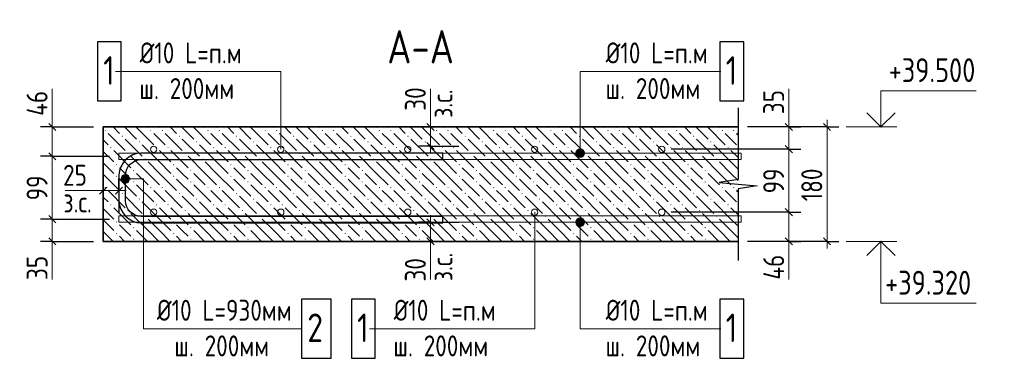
# Model space of a CAD drawing. Header units: millimetres. Extents: x 0 to 61017, y 0 to 42000.
# Tile 3 of 16: x 12913 to 23250, y 9414 to 12967. Entities that reach past the tile are written whole.
import ezdxf

# ---------------------------------------------------------------- set-up
doc = ezdxf.new("R2010")
doc.units = ezdxf.units.MM
for name, color, linetype, lineweight in [('Standard', 7, 'Continuous', 25), ('ЖБ Перекрытие верхний уровень', 7, 'Continuous', 35), ('Позиционная метка линия выноска', 7, 'Continuous', 13), ('Позиционная метка номер позиции', 7, 'Continuous', 13), ('Примечания', 7, 'Continuous', 25), ('Размерная выноска', 7, 'Continuous', 13)]:
    doc.layers.add(name, color=color, linetype=linetype, lineweight=lineweight)
doc.layers.add('Обрамление П-обр. равн.', color=7, linetype='Continuous', lineweight=25, true_color=0x5f1e0f)
doc.layers.add('Фоновоя арматура Х1', color=7, linetype='Continuous', lineweight=18, true_color=0x656565)
doc.styles.add('GOST 2.304-81', font='txt')

msp = doc.modelspace()

# ---------------------------------------------------------------- hatches: boundary and pattern name
at = {"layer": 'ЖБ Перекрытие верхний уровень', "linetype": 'Continuous', "lineweight": 35, "transparency": 33554687}
for points in [[(13803, 11804), (13810, 11811), (13816, 11804), (13810, 11798)], [(14283, 11804), (14290, 11811), (14296, 11804), (14290, 11798)], [(14403, 11804), (14410, 11811), (14416, 11804), (14410, 11798)], [(14883, 11804), (14890, 11811), (14896, 11804), (14890, 11798)], [(15003, 11804), (15010, 11811), (15016, 11804), (15010, 11798)], [(15483, 11804), (15490, 11811), (15496, 11804), (15490, 11798)], [(15603, 11804), (15610, 11811), (15616, 11804), (15610, 11798)], [(16083, 11804), (16090, 11811), (16096, 11804), (16090, 11798)], [(16203, 11804), (16210, 11811), (16216, 11804), (16210, 11798)], [(16683, 11804), (16690, 11811), (16696, 11804), (16690, 11798)], [(16803, 11804), (16810, 11811), (16816, 11804), (16810, 11798)], [(17283, 11804), (17290, 11811), (17296, 11804), (17290, 11798)], [(17403, 11804), (17410, 11811), (17416, 11804), (17410, 11798)], [(17883, 11804), (17890, 11811), (17896, 11804), (17890, 11798)], [(18003, 11804), (18010, 11811), (18016, 11804), (18010, 11798)], [(18483, 11804), (18490, 11811), (18496, 11804), (18490, 11798)], [(18603, 11804), (18610, 11811), (18616, 11804), (18610, 11798)], [(19083, 11804), (19090, 11811), (19096, 11804), (19090, 11798)], [(19203, 11804), (19210, 11811), (19216, 11804), (19210, 11798)], [(19683, 11804), (19690, 11811), (19696, 11804), (19690, 11798)], [(19803, 11804), (19810, 11811), (19816, 11804), (19810, 11798)], [(20283, 11804), (20290, 11811), (20296, 11804), (20290, 11798)], [(20403, 11804), (20410, 11811), (20416, 11804), (20410, 11798)], [(13983, 11744), (13990, 11751), (13996, 11744), (13990, 11738)], [(14163, 11684), (14170, 11691), (14176, 11684), (14170, 11678)], [(14583, 11744), (14590, 11751), (14596, 11744), (14590, 11738)], [(14763, 11684), (14770, 11691), (14776, 11684), (14770, 11678)], [(15183, 11744), (15190, 11751), (15196, 11744), (15190, 11738)], [(15363, 11684), (15370, 11691), (15376, 11684), (15370, 11678)], [(15783, 11744), (15790, 11751), (15796, 11744), (15790, 11738)], [(15963, 11684), (15970, 11691), (15976, 11684), (15970, 11678)], [(16383, 11744), (16390, 11751), (16396, 11744), (16390, 11738)], [(16563, 11684), (16570, 11691), (16576, 11684), (16570, 11678)], [(16983, 11744), (16990, 11751), (16996, 11744), (16990, 11738)], [(17163, 11684), (17170, 11691), (17176, 11684), (17170, 11678)], [(17583, 11744), (17590, 11751), (17596, 11744), (17590, 11738)], [(17763, 11684), (17770, 11691), (17776, 11684), (17770, 11678)], [(18183, 11744), (18190, 11751), (18196, 11744), (18190, 11738)], [(18363, 11684), (18370, 11691), (18376, 11684), (18370, 11678)], [(18783, 11744), (18790, 11751), (18796, 11744), (18790, 11738)], [(18963, 11684), (18970, 11691), (18976, 11684), (18970, 11678)], [(19383, 11744), (19390, 11751), (19396, 11744), (19390, 11738)], [(19563, 11684), (19570, 11691), (19576, 11684), (19570, 11678)], [(19983, 11744), (19990, 11751), (19996, 11744), (19990, 11738)], [(20163, 11684), (20170, 11691), (20176, 11684), (20170, 11678)], [(13863, 11624), (13870, 11631), (13876, 11624), (13870, 11618)], [(14343, 11624), (14350, 11631), (14356, 11624), (14350, 11618)], [(14463, 11624), (14470, 11631), (14476, 11624), (14470, 11618)], [(14943, 11624), (14950, 11631), (14956, 11624), (14950, 11618)], [(15063, 11624), (15070, 11631), (15076, 11624), (15070, 11618)], [(15543, 11624), (15550, 11631), (15556, 11624), (15550, 11618)], [(15663, 11624), (15670, 11631), (15676, 11624), (15670, 11618)], [(16143, 11624), (16150, 11631), (16156, 11624), (16150, 11618)], [(16263, 11624), (16270, 11631), (16276, 11624), (16270, 11618)], [(16743, 11624), (16750, 11631), (16756, 11624), (16750, 11618)], [(16863, 11624), (16870, 11631), (16876, 11624), (16870, 11618)], [(17343, 11624), (17350, 11631), (17356, 11624), (17350, 11618)], [(17463, 11624), (17470, 11631), (17476, 11624), (17470, 11618)], [(17943, 11624), (17950, 11631), (17956, 11624), (17950, 11618)], [(18063, 11624), (18070, 11631), (18076, 11624), (18070, 11618)], [(18543, 11624), (18550, 11631), (18556, 11624), (18550, 11618)], [(18663, 11624), (18670, 11631), (18676, 11624), (18670, 11618)], [(19143, 11624), (19150, 11631), (19156, 11624), (19150, 11618)], [(19263, 11624), (19270, 11631), (19276, 11624), (19270, 11618)], [(19743, 11624), (19750, 11631), (19756, 11624), (19750, 11618)], [(19863, 11624), (19870, 11631), (19876, 11624), (19870, 11618)], [(20343, 11624), (20350, 11631), (20356, 11624), (20350, 11618)], [(14043, 11564), (14050, 11571), (14056, 11564), (14050, 11558)], [(14223, 11504), (14230, 11511), (14236, 11504), (14230, 11498)], [(14643, 11564), (14650, 11571), (14656, 11564), (14650, 11558)], [(14823, 11504), (14830, 11511), (14836, 11504), (14830, 11498)], [(15243, 11564), (15250, 11571), (15256, 11564), (15250, 11558)], [(15423, 11504), (15430, 11511), (15436, 11504), (15430, 11498)], [(15843, 11564), (15850, 11571), (15856, 11564), (15850, 11558)], [(16023, 11504), (16030, 11511), (16036, 11504), (16030, 11498)], [(16443, 11564), (16450, 11571), (16456, 11564), (16450, 11558)], [(16623, 11504), (16630, 11511), (16636, 11504), (16630, 11498)], [(17043, 11564), (17050, 11571), (17056, 11564), (17050, 11558)], [(17223, 11504), (17230, 11511), (17236, 11504), (17230, 11498)], [(17643, 11564), (17650, 11571), (17656, 11564), (17650, 11558)], [(17823, 11504), (17830, 11511), (17836, 11504), (17830, 11498)], [(18243, 11564), (18250, 11571), (18256, 11564), (18250, 11558)], [(18423, 11504), (18430, 11511), (18436, 11504), (18430, 11498)], [(18843, 11564), (18850, 11571), (18856, 11564), (18850, 11558)], [(19023, 11504), (19030, 11511), (19036, 11504), (19030, 11498)], [(19443, 11564), (19450, 11571), (19456, 11564), (19450, 11558)], [(19623, 11504), (19630, 11511), (19636, 11504), (19630, 11498)], [(20043, 11564), (20050, 11571), (20056, 11564), (20050, 11558)], [(20223, 11504), (20230, 11511), (20236, 11504), (20230, 11498)], [(13923, 11444), (13930, 11451), (13936, 11444), (13930, 11438)], [(14103, 11384), (14110, 11391), (14116, 11384), (14110, 11378)], [(14523, 11444), (14530, 11451), (14536, 11444), (14530, 11438)], [(14703, 11384), (14710, 11391), (14716, 11384), (14710, 11378)], [(15123, 11444), (15130, 11451), (15136, 11444), (15130, 11438)], [(15303, 11384), (15310, 11391), (15316, 11384), (15310, 11378)], [(15723, 11444), (15730, 11451), (15736, 11444), (15730, 11438)], [(15903, 11384), (15910, 11391), (15916, 11384), (15910, 11378)], [(16323, 11444), (16330, 11451), (16336, 11444), (16330, 11438)], [(16503, 11384), (16510, 11391), (16516, 11384), (16510, 11378)], [(16923, 11444), (16930, 11451), (16936, 11444), (16930, 11438)], [(17103, 11384), (17110, 11391), (17116, 11384), (17110, 11378)], [(17523, 11444), (17530, 11451), (17536, 11444), (17530, 11438)], [(17703, 11384), (17710, 11391), (17716, 11384), (17710, 11378)], [(18123, 11444), (18130, 11451), (18136, 11444), (18130, 11438)], [(18303, 11384), (18310, 11391), (18316, 11384), (18310, 11378)], [(18723, 11444), (18730, 11451), (18736, 11444), (18730, 11438)], [(18903, 11384), (18910, 11391), (18916, 11384), (18910, 11378)], [(19323, 11444), (19330, 11451), (19336, 11444), (19330, 11438)], [(19503, 11384), (19510, 11391), (19516, 11384), (19510, 11378)], [(19923, 11444), (19930, 11451), (19936, 11444), (19930, 11438)], [(20103, 11384), (20110, 11391), (20116, 11384), (20110, 11378)], [(13923, 11324), (13930, 11331), (13936, 11324), (13930, 11318)], [(14103, 11264), (14110, 11271), (14116, 11264), (14110, 11258)], [(14523, 11324), (14530, 11331), (14536, 11324), (14530, 11318)], [(14703, 11264), (14710, 11271), (14716, 11264), (14710, 11258)], [(15123, 11324), (15130, 11331), (15136, 11324), (15130, 11318)], [(15303, 11264), (15310, 11271), (15316, 11264), (15310, 11258)], [(15723, 11324), (15730, 11331), (15736, 11324), (15730, 11318)], [(15903, 11264), (15910, 11271), (15916, 11264), (15910, 11258)], [(16323, 11324), (16330, 11331), (16336, 11324), (16330, 11318)], [(16503, 11264), (16510, 11271), (16516, 11264), (16510, 11258)], [(16923, 11324), (16930, 11331), (16936, 11324), (16930, 11318)], [(17103, 11264), (17110, 11271), (17116, 11264), (17110, 11258)], [(17523, 11324), (17530, 11331), (17536, 11324), (17530, 11318)], [(17703, 11264), (17710, 11271), (17716, 11264), (17710, 11258)], [(18123, 11324), (18130, 11331), (18136, 11324), (18130, 11318)], [(18303, 11264), (18310, 11271), (18316, 11264), (18310, 11258)], [(18723, 11324), (18730, 11331), (18736, 11324), (18730, 11318)], [(18903, 11264), (18910, 11271), (18916, 11264), (18910, 11258)], [(19323, 11324), (19330, 11331), (19336, 11324), (19330, 11318)], [(19503, 11264), (19510, 11271), (19516, 11264), (19510, 11258)], [(19923, 11324), (19930, 11331), (19936, 11324), (19930, 11318)], [(20103, 11264), (20110, 11271), (20116, 11264), (20110, 11258)], [(13803, 11204), (13810, 11211), (13816, 11204), (13810, 11198)], [(14283, 11204), (14290, 11211), (14296, 11204), (14290, 11198)], [(14403, 11204), (14410, 11211), (14416, 11204), (14410, 11198)], [(14883, 11204), (14890, 11211), (14896, 11204), (14890, 11198)], [(15003, 11204), (15010, 11211), (15016, 11204), (15010, 11198)], [(15483, 11204), (15490, 11211), (15496, 11204), (15490, 11198)], [(15603, 11204), (15610, 11211), (15616, 11204), (15610, 11198)], [(16083, 11204), (16090, 11211), (16096, 11204), (16090, 11198)], [(16203, 11204), (16210, 11211), (16216, 11204), (16210, 11198)], [(16683, 11204), (16690, 11211), (16696, 11204), (16690, 11198)], [(16803, 11204), (16810, 11211), (16816, 11204), (16810, 11198)], [(17283, 11204), (17290, 11211), (17296, 11204), (17290, 11198)], [(17403, 11204), (17410, 11211), (17416, 11204), (17410, 11198)], [(17883, 11204), (17890, 11211), (17896, 11204), (17890, 11198)], [(18003, 11204), (18010, 11211), (18016, 11204), (18010, 11198)], [(18483, 11204), (18490, 11211), (18496, 11204), (18490, 11198)], [(18603, 11204), (18610, 11211), (18616, 11204), (18610, 11198)], [(19083, 11204), (19090, 11211), (19096, 11204), (19090, 11198)], [(19203, 11204), (19210, 11211), (19216, 11204), (19210, 11198)], [(19683, 11204), (19690, 11211), (19696, 11204), (19690, 11198)], [(19803, 11204), (19810, 11211), (19816, 11204), (19810, 11198)], [(20283, 11204), (20290, 11211), (20296, 11204), (20290, 11198)], [(20403, 11204), (20410, 11211), (20416, 11204), (20410, 11198)], [(13983, 11144), (13990, 11151), (13996, 11144), (13990, 11138)], [(14163, 11084), (14170, 11091), (14176, 11084), (14170, 11078)], [(14583, 11144), (14590, 11151), (14596, 11144), (14590, 11138)], [(14763, 11084), (14770, 11091), (14776, 11084), (14770, 11078)], [(15183, 11144), (15190, 11151), (15196, 11144), (15190, 11138)], [(15363, 11084), (15370, 11091), (15376, 11084), (15370, 11078)], [(15783, 11144), (15790, 11151), (15796, 11144), (15790, 11138)], [(15963, 11084), (15970, 11091), (15976, 11084), (15970, 11078)], [(16383, 11144), (16390, 11151), (16396, 11144), (16390, 11138)], [(16563, 11084), (16570, 11091), (16576, 11084), (16570, 11078)], [(16983, 11144), (16990, 11151), (16996, 11144), (16990, 11138)], [(17163, 11084), (17170, 11091), (17176, 11084), (17170, 11078)], [(17583, 11144), (17590, 11151), (17596, 11144), (17590, 11138)], [(17763, 11084), (17770, 11091), (17776, 11084), (17770, 11078)], [(18183, 11144), (18190, 11151), (18196, 11144), (18190, 11138)], [(18363, 11084), (18370, 11091), (18376, 11084), (18370, 11078)], [(18783, 11144), (18790, 11151), (18796, 11144), (18790, 11138)], [(18963, 11084), (18970, 11091), (18976, 11084), (18970, 11078)], [(19383, 11144), (19390, 11151), (19396, 11144), (19390, 11138)], [(19563, 11084), (19570, 11091), (19576, 11084), (19570, 11078)], [(19983, 11144), (19990, 11151), (19996, 11144), (19990, 11138)], [(20163, 11084), (20170, 11091), (20176, 11084), (20170, 11078)], [(13863, 11024), (13870, 11031), (13876, 11024), (13870, 11018)], [(14043, 10964), (14050, 10971), (14056, 10964), (14050, 10958)], [(14343, 11024), (14350, 11031), (14356, 11024), (14350, 11018)], [(14463, 11024), (14470, 11031), (14476, 11024), (14470, 11018)], [(14643, 10964), (14650, 10971), (14656, 10964), (14650, 10958)], [(14943, 11024), (14950, 11031), (14956, 11024), (14950, 11018)], [(15063, 11024), (15070, 11031), (15076, 11024), (15070, 11018)], [(15243, 10964), (15250, 10971), (15256, 10964), (15250, 10958)], [(15543, 11024), (15550, 11031), (15556, 11024), (15550, 11018)], [(15663, 11024), (15670, 11031), (15676, 11024), (15670, 11018)], [(15843, 10964), (15850, 10971), (15856, 10964), (15850, 10958)], [(16143, 11024), (16150, 11031), (16156, 11024), (16150, 11018)], [(16263, 11024), (16270, 11031), (16276, 11024), (16270, 11018)], [(16443, 10964), (16450, 10971), (16456, 10964), (16450, 10958)], [(16743, 11024), (16750, 11031), (16756, 11024), (16750, 11018)], [(16863, 11024), (16870, 11031), (16876, 11024), (16870, 11018)], [(17043, 10964), (17050, 10971), (17056, 10964), (17050, 10958)], [(17343, 11024), (17350, 11031), (17356, 11024), (17350, 11018)], [(17463, 11024), (17470, 11031), (17476, 11024), (17470, 11018)], [(17643, 10964), (17650, 10971), (17656, 10964), (17650, 10958)], [(17943, 11024), (17950, 11031), (17956, 11024), (17950, 11018)], [(18063, 11024), (18070, 11031), (18076, 11024), (18070, 11018)], [(18243, 10964), (18250, 10971), (18256, 10964), (18250, 10958)], [(18543, 11024), (18550, 11031), (18556, 11024), (18550, 11018)], [(18663, 11024), (18670, 11031), (18676, 11024), (18670, 11018)], [(18843, 10964), (18850, 10971), (18856, 10964), (18850, 10958)], [(19143, 11024), (19150, 11031), (19156, 11024), (19150, 11018)], [(19263, 11024), (19270, 11031), (19276, 11024), (19270, 11018)], [(19443, 10964), (19450, 10971), (19456, 10964), (19450, 10958)], [(19743, 11024), (19750, 11031), (19756, 11024), (19750, 11018)], [(19863, 11024), (19870, 11031), (19876, 11024), (19870, 11018)], [(20043, 10964), (20050, 10971), (20056, 10964), (20050, 10958)], [(20343, 11024), (20350, 11031), (20356, 11024), (20350, 11018)], [(14223, 10904), (14230, 10911), (14236, 10904), (14230, 10898)], [(14823, 10904), (14830, 10911), (14836, 10904), (14830, 10898)], [(15423, 10904), (15430, 10911), (15436, 10904), (15430, 10898)], [(16023, 10904), (16030, 10911), (16036, 10904), (16030, 10898)], [(16623, 10904), (16630, 10911), (16636, 10904), (16630, 10898)], [(17223, 10904), (17230, 10911), (17236, 10904), (17230, 10898)], [(17823, 10904), (17830, 10911), (17836, 10904), (17830, 10898)], [(18423, 10904), (18430, 10911), (18436, 10904), (18430, 10898)], [(19023, 10904), (19030, 10911), (19036, 10904), (19030, 10898)], [(19623, 10904), (19630, 10911), (19636, 10904), (19630, 10898)], [(20223, 10904), (20230, 10911), (20236, 10904), (20230, 10898)], [(13923, 10844), (13930, 10851), (13936, 10844), (13930, 10838)], [(14103, 10784), (14110, 10791), (14116, 10784), (14110, 10778)], [(14523, 10844), (14530, 10851), (14536, 10844), (14530, 10838)], [(14703, 10784), (14710, 10791), (14716, 10784), (14710, 10778)], [(15123, 10844), (15130, 10851), (15136, 10844), (15130, 10838)], [(15303, 10784), (15310, 10791), (15316, 10784), (15310, 10778)], [(15723, 10844), (15730, 10851), (15736, 10844), (15730, 10838)], [(15903, 10784), (15910, 10791), (15916, 10784), (15910, 10778)], [(16323, 10844), (16330, 10851), (16336, 10844), (16330, 10838)], [(16503, 10784), (16510, 10791), (16516, 10784), (16510, 10778)], [(16923, 10844), (16930, 10851), (16936, 10844), (16930, 10838)], [(17103, 10784), (17110, 10791), (17116, 10784), (17110, 10778)], [(17523, 10844), (17530, 10851), (17536, 10844), (17530, 10838)], [(17703, 10784), (17710, 10791), (17716, 10784), (17710, 10778)], [(18123, 10844), (18130, 10851), (18136, 10844), (18130, 10838)], [(18303, 10784), (18310, 10791), (18316, 10784), (18310, 10778)], [(18723, 10844), (18730, 10851), (18736, 10844), (18730, 10838)], [(18903, 10784), (18910, 10791), (18916, 10784), (18910, 10778)], [(19323, 10844), (19330, 10851), (19336, 10844), (19330, 10838)], [(19503, 10784), (19510, 10791), (19516, 10784), (19510, 10778)], [(19923, 10844), (19930, 10851), (19936, 10844), (19930, 10838)], [(20103, 10784), (20110, 10791), (20116, 10784), (20110, 10778)], [(13923, 10724), (13930, 10731), (13936, 10724), (13930, 10718)], [(14103, 10664), (14110, 10671), (14116, 10664), (14110, 10658)], [(14523, 10724), (14530, 10731), (14536, 10724), (14530, 10718)], [(14703, 10664), (14710, 10671), (14716, 10664), (14710, 10658)], [(15123, 10724), (15130, 10731), (15136, 10724), (15130, 10718)], [(15303, 10664), (15310, 10671), (15316, 10664), (15310, 10658)], [(15723, 10724), (15730, 10731), (15736, 10724), (15730, 10718)], [(15903, 10664), (15910, 10671), (15916, 10664), (15910, 10658)], [(16323, 10724), (16330, 10731), (16336, 10724), (16330, 10718)], [(16503, 10664), (16510, 10671), (16516, 10664), (16510, 10658)], [(16923, 10724), (16930, 10731), (16936, 10724), (16930, 10718)], [(17103, 10664), (17110, 10671), (17116, 10664), (17110, 10658)], [(17523, 10724), (17530, 10731), (17536, 10724), (17530, 10718)], [(17703, 10664), (17710, 10671), (17716, 10664), (17710, 10658)], [(18123, 10724), (18130, 10731), (18136, 10724), (18130, 10718)], [(18303, 10664), (18310, 10671), (18316, 10664), (18310, 10658)], [(18723, 10724), (18730, 10731), (18736, 10724), (18730, 10718)], [(18903, 10664), (18910, 10671), (18916, 10664), (18910, 10658)], [(19323, 10724), (19330, 10731), (19336, 10724), (19330, 10718)], [(19503, 10664), (19510, 10671), (19516, 10664), (19510, 10658)], [(19923, 10724), (19930, 10731), (19936, 10724), (19930, 10718)], [(20103, 10664), (20110, 10671), (20116, 10664), (20110, 10658)]]:
    msp.add_hatch(color=7, dxfattribs=at).paths.add_polyline_path(points, flags=16)
at = {"layer": 'Позиционная метка линия выноска', "linetype": 'Continuous', "lineweight": 13, "transparency": 33554687}
for points in [[(18835, 11590), (18758, 11590), (18752, 11567)], [(18835, 11590), (18752, 11567), (18842, 11567)], [(18819, 11606), (18774, 11606), (18758, 11590)], [(18819, 11606), (18758, 11590), (18835, 11590)], [(18774, 11606), (18819, 11606), (18797, 11612)], [(18842, 11567), (18752, 11567), (18758, 11545)], [(18842, 11567), (18758, 11545), (18835, 11545)], [(18835, 11545), (18758, 11545), (18774, 11529)], [(18835, 11545), (18774, 11529), (18819, 11529)], [(18819, 11529), (18774, 11529), (18797, 11522)], [(13983, 11273), (13983, 11318), (13977, 11296)], [(13999, 11257), (13999, 11334), (13983, 11318)], [(13999, 11257), (13983, 11318), (13983, 11273)], [(14022, 11251), (14022, 11341), (13999, 11334)], [(14022, 11251), (13999, 11334), (13999, 11257)], [(14044, 11257), (14044, 11334), (14022, 11341)], [(14044, 11257), (14022, 11341), (14022, 11251)], [(14061, 11273), (14061, 11318), (14044, 11334)], [(14061, 11273), (14044, 11334), (14044, 11257)], [(14061, 11318), (14061, 11273), (14067, 11296)], [(18752, 10841), (18842, 10841), (18835, 10863)], [(18752, 10841), (18835, 10863), (18758, 10863)], [(18758, 10863), (18835, 10863), (18819, 10879)], [(18758, 10863), (18819, 10879), (18774, 10879)], [(18774, 10879), (18819, 10879), (18797, 10886)], [(18758, 10818), (18842, 10841), (18752, 10841)], [(18758, 10818), (18835, 10818), (18842, 10841)], [(18774, 10802), (18835, 10818), (18758, 10818)], [(18774, 10802), (18819, 10802), (18835, 10818)], [(18819, 10802), (18774, 10802), (18797, 10796)]]:
    msp.add_hatch(color=7, dxfattribs=at).paths.add_polyline_path(points)

# ---------------------------------------------------------------- linework, layer by layer
at = {"layer": 'Standard', "color": 7, "linetype": 'Continuous', "lineweight": 13, "transparency": 33554687}
for p, q in [((13255, 11841), (13255, 11916)), ((17227, 11841), (17227, 11916)), ((20989, 11841), (20989, 11916)), ((21389, 11841), (21389, 11916)), ((13255, 11841), (13255, 11534)), ((17227, 11641), (17227, 11841)), ((20989, 11841), (20989, 11607)), ((21589, 11841), (22122, 11841)), ((17227, 11641), (17227, 11566)), ((20989, 11607), (20989, 10947)), ((13255, 11534), (13255, 10874)), ((13789, 11174), (13714, 11174)), ((13955, 11174), (13789, 11174)), ((13955, 11174), (14030, 11174)), ((13255, 10874), (13255, 10641)), ((17227, 10841), (17227, 10916)), ((20989, 10947), (20989, 10641)), ((17227, 10841), (17227, 10641)), ((13255, 10641), (13255, 10566)), ((17227, 10641), (17227, 10566)), ((20989, 10641), (20989, 10566)), ((21389, 10641), (21389, 10566)), ((21589, 10641), (22122, 10641))]:
    msp.add_line(p, q, dxfattribs=at)
at = {"layer": 'Standard', "color": 251, "linetype": 'Continuous', "lineweight": -3, "true_color": 0x656565, "transparency": 33554687}
for p, q in [((13255, 11841), (13130, 11841)), ((13255, 11841), (13380, 11841)), ((13255, 11841), (13689, 11841)), ((17227, 11841), (17102, 11841)), ((17227, 11841), (17352, 11841)), ((17227, 11841), (17527, 11841)), ((21389, 11841), (20555, 11841)), ((20989, 11841), (20864, 11841)), ((20989, 11841), (21114, 11841)), ((21389, 11841), (21264, 11841)), ((21389, 11841), (21514, 11841)), ((17227, 11641), (17102, 11641)), ((17227, 11641), (17352, 11641)), ((17227, 11641), (17525, 11641)), ((20989, 11607), (20864, 11607)), ((20989, 11607), (21114, 11607)), ((13255, 11534), (13130, 11534)), ((13255, 11534), (13380, 11534)), ((13255, 11534), (13855, 11534)), ((13789, 11174), (13789, 11299)), ((13955, 11174), (13955, 11299)), ((13789, 11174), (13789, 11049)), ((13789, 11174), (13789, 10874)), ((13955, 11174), (13955, 11049)), ((13955, 11174), (13955, 10941)), ((13255, 10874), (13130, 10874)), ((13255, 10874), (13380, 10874)), ((13255, 10874), (13855, 10874)), ((20989, 10947), (20864, 10947)), ((20989, 10947), (21114, 10947)), ((17227, 10841), (17102, 10841)), ((17227, 10841), (17352, 10841)), ((17227, 10841), (17525, 10841)), ((13255, 10641), (13130, 10641)), ((13255, 10641), (13380, 10641)), ((13255, 10641), (13689, 10641)), ((17227, 10641), (17102, 10641)), ((17227, 10641), (17352, 10641)), ((17227, 10641), (17527, 10641)), ((21389, 10641), (20555, 10641)), ((20989, 10641), (20864, 10641)), ((20989, 10641), (21114, 10641)), ((21389, 10641), (21264, 10641)), ((21389, 10641), (21514, 10641))]:
    msp.add_line(p, q, dxfattribs=at)
at = {"layer": 'Standard', "color": 7, "linetype": 'Continuous', "lineweight": 25, "transparency": 33554687}
for p, q in [((13218, 11878), (13293, 11803)), ((17264, 11803), (17189, 11878)), ((20951, 11878), (21026, 11803)), ((21426, 11803), (21351, 11878)), ((17264, 11603), (17189, 11678)), ((20951, 11645), (21026, 11570)), ((13218, 11571), (13293, 11496)), ((13826, 11211), (13751, 11136)), ((13993, 11211), (13918, 11136)), ((20951, 10985), (21026, 10910)), ((13218, 10911), (13293, 10836)), ((17189, 10878), (17264, 10803)), ((13218, 10678), (13293, 10603)), ((17189, 10678), (17264, 10603)), ((20951, 10678), (21026, 10603)), ((21426, 10603), (21351, 10678))]:
    msp.add_line(p, q, dxfattribs=at)
at = {"layer": 'Standard', "color": 7, "linetype": 'Continuous', "lineweight": 13, "transparency": 33554687}
for points in [[(21955, 11841), (21955, 12221), (22955, 12221)], [(21389, 10641), (21389, 10983), (21389, 10983), (21389, 11841)], [(21955, 10641), (21955, 9991), (22955, 9991)]]:
    msp.add_lwpolyline(points, dxfattribs=at)
at = {"layer": 'Standard', "color": 7, "linetype": 'Continuous', "lineweight": 35, "transparency": 33554687}
for points in [[(21807, 11989), (21955, 11841), (22104, 11989)], [(21807, 10492), (21955, 10641), (22104, 10492)]]:
    msp.add_lwpolyline(points, dxfattribs=at)
at = {"layer": 'Standard', "color": 251, "linetype": 'Continuous', "lineweight": -3, "true_color": 0x656565, "transparency": 33554687}
for points in [[(20989, 11841), (20972, 11841), (20972, 11841), (20972, 11841), (20972, 11841), (20555, 11841)], [(20989, 11607), (20972, 11607), (20972, 11607), (20972, 11607), (20972, 11607), (19754, 11607)], [(20989, 10947), (20972, 10947), (20972, 10947), (19754, 10947)], [(20989, 10641), (20972, 10641), (20972, 10641), (20555, 10641)]]:
    msp.add_lwpolyline(points, dxfattribs=at)
at = {"layer": 'ЖБ Перекрытие верхний уровень', "color": 7, "linetype": 'Continuous', "lineweight": 35, "transparency": 33554687}
for p, q in [((13789, 11841), (13789, 10641)), ((20455, 11841), (13789, 11841)), ((13789, 10641), (20455, 10641))]:
    msp.add_line(p, q, dxfattribs=at)
at = {"layer": 'ЖБ Перекрытие верхний уровень', "color": 9, "linetype": 'Continuous', "lineweight": 35, "true_color": 0xc7c7c7, "transparency": 33554687}
for p, q in [((13893, 11841), (13960, 11774)), ((14013, 11841), (14140, 11714)), ((14140, 11834), (14320, 11654)), ((14253, 11841), (14260, 11834)), ((14373, 11841), (14380, 11834)), ((14493, 11841), (14560, 11774)), ((14613, 11841), (14740, 11714)), ((14740, 11834), (14920, 11654)), ((14853, 11841), (14860, 11834)), ((14973, 11841), (14980, 11834)), ((15093, 11841), (15160, 11774)), ((15213, 11841), (15340, 11714)), ((15340, 11834), (15520, 11654)), ((15453, 11841), (15460, 11834)), ((15573, 11841), (15580, 11834)), ((15693, 11841), (15760, 11774)), ((15813, 11841), (15940, 11714)), ((15940, 11834), (16120, 11654)), ((16053, 11841), (16060, 11834)), ((16173, 11841), (16180, 11834)), ((16293, 11841), (16360, 11774)), ((16413, 11841), (16540, 11714)), ((16540, 11834), (16720, 11654)), ((16653, 11841), (16660, 11834)), ((16773, 11841), (16780, 11834)), ((16893, 11841), (16960, 11774)), ((17013, 11841), (17140, 11714)), ((17140, 11834), (17320, 11654)), ((17253, 11841), (17260, 11834)), ((17373, 11841), (17380, 11834)), ((17493, 11841), (17560, 11774)), ((17613, 11841), (17740, 11714)), ((17740, 11834), (17920, 11654)), ((17853, 11841), (17860, 11834)), ((17973, 11841), (17980, 11834)), ((18093, 11841), (18160, 11774)), ((18213, 11841), (18340, 11714)), ((18340, 11834), (18520, 11654)), ((18453, 11841), (18460, 11834)), ((18573, 11841), (18580, 11834)), ((18693, 11841), (18760, 11774)), ((18813, 11841), (18940, 11714)), ((18940, 11834), (19120, 11654)), ((19053, 11841), (19060, 11834)), ((19173, 11841), (19180, 11834)), ((19293, 11841), (19360, 11774)), ((19413, 11841), (19540, 11714)), ((19540, 11834), (19720, 11654)), ((19653, 11841), (19660, 11834)), ((19773, 11841), (19780, 11834)), ((19893, 11841), (19960, 11774)), ((20013, 11841), (20140, 11714)), ((20140, 11834), (20320, 11654)), ((20253, 11841), (20260, 11834)), ((20373, 11841), (20380, 11834)), ((13840, 11654), (13789, 11705)), ((13840, 11774), (14020, 11594)), ((14020, 11714), (14200, 11534)), ((14380, 11714), (14320, 11774)), ((14440, 11654), (14380, 11714)), ((14440, 11774), (14620, 11594)), ((14620, 11714), (14800, 11534)), ((14980, 11714), (14920, 11774)), ((15040, 11654), (14980, 11714)), ((15040, 11774), (15220, 11594)), ((15220, 11714), (15400, 11534)), ((15580, 11714), (15520, 11774)), ((15640, 11654), (15580, 11714)), ((15640, 11774), (15820, 11594)), ((15820, 11714), (16000, 11534)), ((16180, 11714), (16120, 11774)), ((16240, 11654), (16180, 11714)), ((16240, 11774), (16420, 11594)), ((16420, 11714), (16600, 11534)), ((16780, 11714), (16720, 11774)), ((16840, 11654), (16780, 11714)), ((16840, 11774), (17020, 11594)), ((17020, 11714), (17200, 11534)), ((17380, 11714), (17320, 11774)), ((17440, 11654), (17380, 11714)), ((17440, 11774), (17620, 11594)), ((17620, 11714), (17800, 11534)), ((17980, 11714), (17920, 11774)), ((18040, 11654), (17980, 11714)), ((18040, 11774), (18220, 11594)), ((18220, 11714), (18400, 11534)), ((18580, 11714), (18520, 11774)), ((18640, 11654), (18580, 11714)), ((18640, 11774), (18820, 11594)), ((18820, 11714), (19000, 11534)), ((19180, 11714), (19120, 11774)), ((19240, 11654), (19180, 11714)), ((19240, 11774), (19420, 11594)), ((19420, 11714), (19600, 11534)), ((19780, 11714), (19720, 11774)), ((19840, 11654), (19780, 11714)), ((19840, 11774), (20020, 11594)), ((20020, 11714), (20200, 11534)), ((20380, 11714), (20320, 11774)), ((20440, 11654), (20380, 11714)), ((20440, 11774), (20455, 11759)), ((13789, 11585), (13900, 11474)), ((13900, 11594), (14080, 11414)), ((14380, 11474), (14200, 11654)), ((14380, 11594), (14500, 11474)), ((14500, 11594), (14680, 11414)), ((14980, 11474), (14800, 11654)), ((14980, 11594), (15100, 11474)), ((15100, 11594), (15280, 11414)), ((15580, 11474), (15400, 11654)), ((15580, 11594), (15700, 11474)), ((15700, 11594), (15880, 11414)), ((16180, 11474), (16000, 11654)), ((16180, 11594), (16300, 11474)), ((16300, 11594), (16480, 11414)), ((16780, 11474), (16600, 11654)), ((16780, 11594), (16900, 11474)), ((16900, 11594), (17080, 11414)), ((17380, 11474), (17200, 11654)), ((17380, 11594), (17500, 11474)), ((17500, 11594), (17680, 11414)), ((17980, 11474), (17800, 11654)), ((17980, 11594), (18100, 11474)), ((18100, 11594), (18280, 11414)), ((18580, 11474), (18400, 11654)), ((18580, 11594), (18700, 11474)), ((18700, 11594), (18880, 11414)), ((19180, 11474), (19000, 11654)), ((19180, 11594), (19300, 11474)), ((19300, 11594), (19480, 11414)), ((19780, 11474), (19600, 11654)), ((19780, 11594), (19900, 11474)), ((19900, 11594), (20080, 11414)), ((20380, 11474), (20200, 11654)), ((20380, 11594), (20455, 11519)), ((14260, 11354), (14080, 11534)), ((14860, 11354), (14680, 11534)), ((15460, 11354), (15280, 11534)), ((16060, 11354), (15880, 11534)), ((16660, 11354), (16480, 11534)), ((17260, 11354), (17080, 11534)), ((17860, 11354), (17680, 11534)), ((18460, 11354), (18280, 11534)), ((19060, 11354), (18880, 11534)), ((19660, 11354), (19480, 11534)), ((20260, 11354), (20080, 11534)), ((13789, 11465), (13900, 11354)), ((14020, 11354), (13960, 11414)), ((14260, 11474), (14380, 11354)), ((14380, 11474), (14500, 11354)), ((14620, 11354), (14560, 11414)), ((14860, 11474), (14980, 11354)), ((14980, 11474), (15100, 11354)), ((15220, 11354), (15160, 11414)), ((15460, 11474), (15580, 11354)), ((15580, 11474), (15700, 11354)), ((15820, 11354), (15760, 11414)), ((16060, 11474), (16180, 11354)), ((16180, 11474), (16300, 11354)), ((16420, 11354), (16360, 11414)), ((16660, 11474), (16780, 11354)), ((16780, 11474), (16900, 11354)), ((17020, 11354), (16960, 11414)), ((17260, 11474), (17380, 11354)), ((17380, 11474), (17500, 11354)), ((17620, 11354), (17560, 11414)), ((17860, 11474), (17980, 11354)), ((17980, 11474), (18100, 11354)), ((18220, 11354), (18160, 11414)), ((18460, 11474), (18580, 11354)), ((18580, 11474), (18700, 11354)), ((18820, 11354), (18760, 11414)), ((19060, 11474), (19180, 11354)), ((19180, 11474), (19300, 11354)), ((19420, 11354), (19360, 11414)), ((19660, 11474), (19780, 11354)), ((19780, 11474), (19900, 11354)), ((20020, 11354), (19960, 11414)), ((20260, 11474), (20380, 11354)), ((20380, 11474), (20455, 11399)), ((13789, 11345), (13960, 11174)), ((13960, 11294), (14140, 11114)), ((14080, 11294), (14020, 11354)), ((14140, 11354), (14260, 11234)), ((14260, 11354), (14380, 11234)), ((14380, 11354), (14560, 11174)), ((14560, 11294), (14740, 11114)), ((14680, 11294), (14620, 11354)), ((14740, 11354), (14860, 11234)), ((14860, 11354), (14980, 11234)), ((14980, 11354), (15160, 11174)), ((15160, 11294), (15340, 11114)), ((15280, 11294), (15220, 11354)), ((15340, 11354), (15460, 11234)), ((15460, 11354), (15580, 11234)), ((15580, 11354), (15760, 11174)), ((15760, 11294), (15940, 11114)), ((15880, 11294), (15820, 11354)), ((15940, 11354), (16060, 11234)), ((16060, 11354), (16180, 11234)), ((16180, 11354), (16360, 11174)), ((16360, 11294), (16540, 11114)), ((16480, 11294), (16420, 11354)), ((16540, 11354), (16660, 11234)), ((16660, 11354), (16780, 11234)), ((16780, 11354), (16960, 11174)), ((16960, 11294), (17140, 11114)), ((17080, 11294), (17020, 11354)), ((17140, 11354), (17260, 11234)), ((17260, 11354), (17380, 11234)), ((17380, 11354), (17560, 11174)), ((17560, 11294), (17740, 11114)), ((17680, 11294), (17620, 11354)), ((17740, 11354), (17860, 11234)), ((17860, 11354), (17980, 11234)), ((17980, 11354), (18160, 11174)), ((18160, 11294), (18340, 11114)), ((18280, 11294), (18220, 11354)), ((18340, 11354), (18460, 11234)), ((18460, 11354), (18580, 11234)), ((18580, 11354), (18760, 11174)), ((18760, 11294), (18940, 11114)), ((18880, 11294), (18820, 11354)), ((18940, 11354), (19060, 11234)), ((19060, 11354), (19180, 11234)), ((19180, 11354), (19360, 11174)), ((19360, 11294), (19540, 11114)), ((19480, 11294), (19420, 11354)), ((19540, 11354), (19660, 11234)), ((19660, 11354), (19780, 11234)), ((19780, 11354), (19960, 11174)), ((19960, 11294), (20140, 11114)), ((20080, 11294), (20020, 11354)), ((20140, 11354), (20260, 11234)), ((20260, 11354), (20380, 11234)), ((20380, 11354), (20455, 11279)), ((13840, 11174), (14020, 10994)), ((14140, 11234), (14320, 11054)), ((14380, 11114), (14320, 11174)), ((14440, 11174), (14620, 10994)), ((14740, 11234), (14920, 11054)), ((14980, 11114), (14920, 11174)), ((15040, 11174), (15220, 10994)), ((15340, 11234), (15520, 11054)), ((15580, 11114), (15520, 11174)), ((15640, 11174), (15820, 10994)), ((15940, 11234), (16120, 11054)), ((16180, 11114), (16120, 11174)), ((16240, 11174), (16420, 10994)), ((16540, 11234), (16720, 11054)), ((16780, 11114), (16720, 11174)), ((16840, 11174), (17020, 10994)), ((17140, 11234), (17320, 11054)), ((17380, 11114), (17320, 11174)), ((17440, 11174), (17620, 10994)), ((17740, 11234), (17920, 11054)), ((17980, 11114), (17920, 11174)), ((18040, 11174), (18220, 10994)), ((18340, 11234), (18520, 11054)), ((18580, 11114), (18520, 11174)), ((18640, 11174), (18820, 10994)), ((18940, 11234), (19120, 11054)), ((19180, 11114), (19120, 11174)), ((19240, 11174), (19420, 10994)), ((19540, 11234), (19720, 11054)), ((19780, 11114), (19720, 11174)), ((19840, 11174), (20020, 10994)), ((20140, 11234), (20320, 11054)), ((20380, 11114), (20320, 11174)), ((20440, 11174), (20455, 11159)), ((13840, 11054), (13789, 11105)), ((14020, 11114), (14200, 10934)), ((14440, 11054), (14380, 11114)), ((14620, 11114), (14800, 10934)), ((15040, 11054), (14980, 11114)), ((15220, 11114), (15400, 10934)), ((15640, 11054), (15580, 11114)), ((15820, 11114), (16000, 10934)), ((16240, 11054), (16180, 11114)), ((16420, 11114), (16600, 10934)), ((16840, 11054), (16780, 11114)), ((17020, 11114), (17200, 10934)), ((17440, 11054), (17380, 11114)), ((17620, 11114), (17800, 10934)), ((18040, 11054), (17980, 11114)), ((18220, 11114), (18400, 10934)), ((18640, 11054), (18580, 11114)), ((18820, 11114), (19000, 10934)), ((19240, 11054), (19180, 11114)), ((19420, 11114), (19600, 10934)), ((19840, 11054), (19780, 11114)), ((20020, 11114), (20200, 10934)), ((20440, 11054), (20380, 11114)), ((13789, 10985), (13900, 10874)), ((13900, 10994), (14080, 10814)), ((14380, 10874), (14200, 11054)), ((14380, 10994), (14500, 10874)), ((14500, 10994), (14680, 10814)), ((14980, 10874), (14800, 11054)), ((14980, 10994), (15100, 10874)), ((15100, 10994), (15280, 10814)), ((15580, 10874), (15400, 11054)), ((15580, 10994), (15700, 10874)), ((15700, 10994), (15880, 10814)), ((16180, 10874), (16000, 11054)), ((16180, 10994), (16300, 10874)), ((16300, 10994), (16480, 10814)), ((16780, 10874), (16600, 11054)), ((16780, 10994), (16900, 10874)), ((16900, 10994), (17080, 10814)), ((17380, 10874), (17200, 11054)), ((17380, 10994), (17500, 10874)), ((17500, 10994), (17680, 10814)), ((17980, 10874), (17800, 11054)), ((17980, 10994), (18100, 10874)), ((18100, 10994), (18280, 10814)), ((18580, 10874), (18400, 11054)), ((18580, 10994), (18700, 10874)), ((18700, 10994), (18880, 10814)), ((19180, 10874), (19000, 11054)), ((19180, 10994), (19300, 10874)), ((19300, 10994), (19480, 10814)), ((19780, 10874), (19600, 11054)), ((19780, 10994), (19900, 10874)), ((19900, 10994), (20080, 10814)), ((20380, 10874), (20200, 11054)), ((20380, 10994), (20455, 10919)), ((13789, 10865), (13900, 10754)), ((14260, 10754), (14080, 10934)), ((14260, 10874), (14380, 10754)), ((14380, 10874), (14500, 10754)), ((14860, 10754), (14680, 10934)), ((14860, 10874), (14980, 10754)), ((14980, 10874), (15100, 10754)), ((15460, 10754), (15280, 10934)), ((15460, 10874), (15580, 10754)), ((15580, 10874), (15700, 10754)), ((16060, 10754), (15880, 10934)), ((16060, 10874), (16180, 10754)), ((16180, 10874), (16300, 10754)), ((16660, 10754), (16480, 10934)), ((16660, 10874), (16780, 10754)), ((16780, 10874), (16900, 10754)), ((17260, 10754), (17080, 10934)), ((17260, 10874), (17380, 10754)), ((17380, 10874), (17500, 10754)), ((17860, 10754), (17680, 10934)), ((17860, 10874), (17980, 10754)), ((17980, 10874), (18100, 10754)), ((18460, 10754), (18280, 10934)), ((18460, 10874), (18580, 10754)), ((18580, 10874), (18700, 10754)), ((19060, 10754), (18880, 10934)), ((19060, 10874), (19180, 10754)), ((19180, 10874), (19300, 10754)), ((19660, 10754), (19480, 10934)), ((19660, 10874), (19780, 10754)), ((19780, 10874), (19900, 10754)), ((20260, 10754), (20080, 10934)), ((20260, 10874), (20380, 10754)), ((20380, 10874), (20455, 10799)), ((14020, 10754), (13960, 10814)), ((14080, 10694), (14020, 10754)), ((14140, 10754), (14253, 10641)), ((14260, 10754), (14373, 10641)), ((14380, 10754), (14493, 10641)), ((14620, 10754), (14560, 10814)), ((14680, 10694), (14620, 10754)), ((14740, 10754), (14853, 10641)), ((14860, 10754), (14973, 10641)), ((14980, 10754), (15093, 10641)), ((15220, 10754), (15160, 10814)), ((15280, 10694), (15220, 10754)), ((15340, 10754), (15453, 10641)), ((15460, 10754), (15573, 10641)), ((15580, 10754), (15693, 10641)), ((15820, 10754), (15760, 10814)), ((15880, 10694), (15820, 10754)), ((15940, 10754), (16053, 10641)), ((16060, 10754), (16173, 10641)), ((16180, 10754), (16293, 10641)), ((16420, 10754), (16360, 10814)), ((16480, 10694), (16420, 10754)), ((16540, 10754), (16653, 10641)), ((16660, 10754), (16773, 10641)), ((16780, 10754), (16893, 10641)), ((17020, 10754), (16960, 10814)), ((17080, 10694), (17020, 10754)), ((17140, 10754), (17253, 10641)), ((17260, 10754), (17373, 10641)), ((17380, 10754), (17493, 10641)), ((17620, 10754), (17560, 10814)), ((17680, 10694), (17620, 10754)), ((17740, 10754), (17853, 10641)), ((17860, 10754), (17973, 10641)), ((17980, 10754), (18093, 10641)), ((18220, 10754), (18160, 10814)), ((18280, 10694), (18220, 10754)), ((18340, 10754), (18453, 10641)), ((18460, 10754), (18573, 10641)), ((18580, 10754), (18693, 10641)), ((18820, 10754), (18760, 10814)), ((18880, 10694), (18820, 10754)), ((18940, 10754), (19053, 10641)), ((19060, 10754), (19173, 10641)), ((19180, 10754), (19293, 10641)), ((19420, 10754), (19360, 10814)), ((19480, 10694), (19420, 10754)), ((19540, 10754), (19653, 10641)), ((19660, 10754), (19773, 10641)), ((19780, 10754), (19893, 10641)), ((20020, 10754), (19960, 10814)), ((20080, 10694), (20020, 10754)), ((20140, 10754), (20253, 10641)), ((20260, 10754), (20373, 10641)), ((20380, 10754), (20455, 10679)), ((13789, 10745), (13893, 10641)), ((13960, 10694), (14013, 10641)), ((14560, 10694), (14613, 10641)), ((15160, 10694), (15213, 10641)), ((15760, 10694), (15813, 10641)), ((16360, 10694), (16413, 10641)), ((16960, 10694), (17013, 10641)), ((17560, 10694), (17613, 10641)), ((18160, 10694), (18213, 10641)), ((18760, 10694), (18813, 10641)), ((19360, 10694), (19413, 10641)), ((19960, 10694), (20013, 10641))]:
    msp.add_line(p, q, dxfattribs=at)
at = {"layer": 'Обрамление П-обр. равн.', "color": 38, "linetype": 'Continuous', "lineweight": 25, "true_color": 0x5f1e0f, "transparency": 33554687}
msp.add_lwpolyline([(17355, 11567), (14184, 11567), (14142, 11561), (14099, 11547), (14058, 11525), (14025, 11497), (13998, 11464), (13975, 11424), (13961, 11380), (13955, 11339), (13955, 11063), (13961, 11021), (13975, 10977), (13998, 10937), (14025, 10904), (14058, 10877), (14099, 10854), (14142, 10840), (14184, 10834), (17355, 10834), (17355, 10901), (14189, 10901), (14157, 10905), (14126, 10915), (14096, 10932), (14073, 10951), (14053, 10975), (14037, 11004), (14026, 11036), (14022, 11067), (14022, 11334), (14026, 11365), (14037, 11397), (14053, 11426), (14073, 11450), (14096, 11469), (14126, 11486), (14157, 11496), (14189, 11501), (17355, 11501), (17355, 11567)], dxfattribs=at)
msp.add_lwpolyline([(17355, 11567), (14184, 11567), (14142, 11561), (14099, 11547), (14058, 11525), (14025, 11497), (13998, 11464), (13975, 11424), (13961, 11380), (13955, 11339), (13955, 11063), (13961, 11021), (13975, 10977), (13998, 10937), (14025, 10904), (14058, 10877), (14099, 10854), (14142, 10840), (14184, 10834), (17355, 10834), (17355, 10901), (14189, 10901), (14157, 10905), (14126, 10915), (14096, 10932), (14073, 10951), (14053, 10975), (14037, 11004), (14026, 11036), (14022, 11067), (14022, 11334), (14026, 11365), (14037, 11397), (14053, 11426), (14073, 11450), (14096, 11469), (14126, 11486), (14157, 11496), (14189, 11501), (17355, 11501), (17355, 11567)], dxfattribs=at)
msp.add_lwpolyline([(17355, 11567), (14184, 11567), (14142, 11561), (14099, 11547), (14058, 11525), (14025, 11497), (13998, 11464), (13975, 11424), (13961, 11380), (13955, 11339), (13955, 11063), (13961, 11021), (13975, 10977), (13998, 10937), (14025, 10904), (14058, 10877), (14099, 10854), (14142, 10840), (14184, 10834), (17355, 10834), (17355, 10901), (14189, 10901), (14157, 10905), (14126, 10915), (14096, 10932), (14073, 10951), (14053, 10975), (14037, 11004), (14026, 11036), (14022, 11067), (14022, 11334), (14026, 11365), (14037, 11397), (14053, 11426), (14073, 11450), (14096, 11469), (14126, 11486), (14157, 11496), (14189, 11501), (17355, 11501), (17355, 11567)], dxfattribs=at)
at = {"layer": 'Позиционная метка линия выноска', "color": 7, "linetype": 'Continuous', "lineweight": 13, "transparency": 33554687}
for p, q in [((18797, 11612), (18797, 11612)), ((18752, 11567), (18752, 11567)), ((18797, 11522), (18797, 11522)), ((18842, 11567), (18842, 11567)), ((13977, 11296), (13977, 11296)), ((14022, 11341), (14022, 11341)), ((14067, 11296), (14067, 11296)), ((14022, 11251), (14022, 11251)), ((18797, 10886), (18797, 10886)), ((18752, 10841), (18752, 10841)), ((18797, 10796), (18797, 10796)), ((18842, 10841), (18842, 10841))]:
    msp.add_line(p, q, dxfattribs=at)
for points in [[(15654, 11607), (15654, 12424), (13919, 12424)], [(20273, 12424), (18797, 12424), (18797, 11567)], [(15879, 9724), (14213, 9724), (14213, 11296), (14022, 11296)], [(18320, 10947), (18320, 9724), (16585, 9724)], [(20273, 9724), (18797, 9724), (18797, 10841)]]:
    msp.add_lwpolyline(points, dxfattribs=at)
for centre in [(18797, 11567), (14022, 11296), (18797, 10841)]:
    msp.add_circle(centre, 45, dxfattribs=at)
at = {"layer": 'Позиционная метка номер позиции', "color": 7, "linetype": 'Continuous', "lineweight": 25, "transparency": 33554687}
for points in [[(13729, 12114), (13979, 12114), (13979, 12734), (13729, 12734), (13729, 12114)], [(20265, 12114), (20515, 12114), (20515, 12734), (20265, 12734), (20265, 12114)], [(15872, 9414), (16182, 9414), (16182, 10034), (15872, 10034), (15872, 9414)], [(16395, 9414), (16645, 9414), (16645, 10034), (16395, 10034), (16395, 9414)], [(20265, 9414), (20515, 9414), (20515, 10034), (20265, 10034), (20265, 9414)]]:
    msp.add_lwpolyline(points, dxfattribs=at)
at = {"layer": 'Примечания', "color": 7, "linetype": 'Continuous', "lineweight": 25, "transparency": 33554687}
for p, q in [((20455, 12041), (20455, 11289)), ((20455, 11289), (20255, 11257)), ((20255, 11257), (20655, 11225)), ((20655, 11225), (20455, 11193)), ((20455, 11193), (20455, 10441)), ((20455, 10441), (20455, 10441))]:
    msp.add_line(p, q, dxfattribs=at)
at = {"layer": 'Размерная выноска', "color": 7, "linetype": 'Continuous', "lineweight": 13, "transparency": 33554687}
for p, q in [((13255, 11841), (13255, 12241)), ((17227, 11841), (17227, 12241)), ((20989, 11841), (20989, 12241)), ((13789, 11174), (13389, 11174)), ((13255, 10641), (13255, 10241)), ((17227, 10641), (17227, 10241)), ((20989, 10641), (20989, 10241))]:
    msp.add_line(p, q, dxfattribs=at)
at = {"layer": 'Фоновоя арматура Х1', "color": 251, "linetype": 'Continuous', "lineweight": 18, "true_color": 0x656565, "transparency": 33554687}
for points in [[(13955, 11501), (20489, 11501), (20489, 11567), (13955, 11567), (13955, 11501)], [(13955, 11501), (20489, 11501), (20489, 11567), (13955, 11567), (13955, 11501)], [(13955, 10841), (20489, 10841), (20489, 10907), (13955, 10907), (13955, 10841)], [(13955, 10841), (20489, 10841), (20489, 10907), (13955, 10907), (13955, 10841)], [(13955, 10841), (20489, 10841), (20489, 10907), (13955, 10907), (13955, 10841)]]:
    msp.add_lwpolyline(points, dxfattribs=at)
for centre in [(14320, 11607), (15654, 11607), (16987, 11607), (18320, 11607), (19654, 11607), (14320, 10947), (15654, 10947), (16987, 10947), (18320, 10947), (19654, 10947)]:
    msp.add_circle(centre, 33.3, dxfattribs=at)

# ---------------------------------------------------------------- texts
at = {"layer": 'Standard', "color": 7, "linetype": 'Continuous', "lineweight": 35, "transparency": 33554687, "insert": (16772, 12507), "char_height": 350, "width": 871.09, "attachment_point": 7, "style": 'GOST 2.304-81'}
msp.add_mtext('А-А', dxfattribs=at)
at = {"layer": 'Standard', "color": 7, "linetype": 'Continuous', "lineweight": 25, "transparency": 33554687, "attachment_point": 7, "style": 'GOST 2.304-81'}
for s, insert, char_height, width in [('+39.500', (22037, 12312), 250, 1066.33), ('25', (13368, 11224), 220, 375.73), ('з.с.', (13372, 10944), 220, 446.07), ('+39.320', (21999, 10082), 250, 1066.31)]:
    msp.add_mtext(s, dxfattribs=dict(at, insert=insert, char_height=char_height, width=width))
at = {"layer": 'Standard', "color": 7, "linetype": 'Continuous', "lineweight": 25, "transparency": 33554687, "char_height": 220, "attachment_point": 7, "rotation": 90, "style": 'GOST 2.304-81'}
for s, insert, width in [('30', (17177, 12011), 375.73), ('з.с.', (17457, 11937), 446.07), ('46', (13205, 11958), 391.32), ('35', (20939, 11975), 360.16), ('180', (21339, 11061), 485.08), ('99', (13205, 11071), 391.32), ('99', (20939, 11144), 391.31), ('з.с.', (17457, 10224), 446.06), ('35', (13205, 10235), 360.16), ('46', (20939, 10239), 391.31), ('30', (17177, 10219), 375.75)]:
    msp.add_mtext(s, dxfattribs=dict(at, insert=insert, width=width))
at = {"layer": 'Позиционная метка номер позиции', "color": 7, "linetype": 'Continuous', "lineweight": 25, "transparency": 33554687, "attachment_point": 7, "style": 'GOST 2.304-81'}
for s, insert, char_height, width in [('Ø10\\~L=п.м', (14173, 12508), 220, 1112.95), ('Ø10\\~L=п.м', (19066, 12508), 220, 1112.95), ('1', (13789, 12284), 300, 277.86), ('1', (20325, 12284), 300, 277.87), ('ш.\\~200мм', (14169, 12134), 220, 1125.89), ('ш.\\~200мм', (19063, 12134), 220, 1125.9), ('Ø10\\~L=930мм', (14354, 9808), 220, 1488.04), ('Ø10\\~L=п.м', (16840, 9808), 220, 1112.95), ('Ø10\\~L=п.м', (19066, 9808), 220, 1112.95), ('2', (15932, 9584), 300, 341.81), ('1', (16455, 9584), 300, 277.87), ('1', (20325, 9584), 300, 277.87), ('ш.\\~200мм', (14536, 9434), 220, 1125.91), ('ш.\\~200мм', (16836, 9434), 220, 1125.9), ('ш.\\~200мм', (19063, 9434), 220, 1125.9)]:
    msp.add_mtext(s, dxfattribs=dict(at, insert=insert, char_height=char_height, width=width))

doc.saveas('drawing.dxf')
